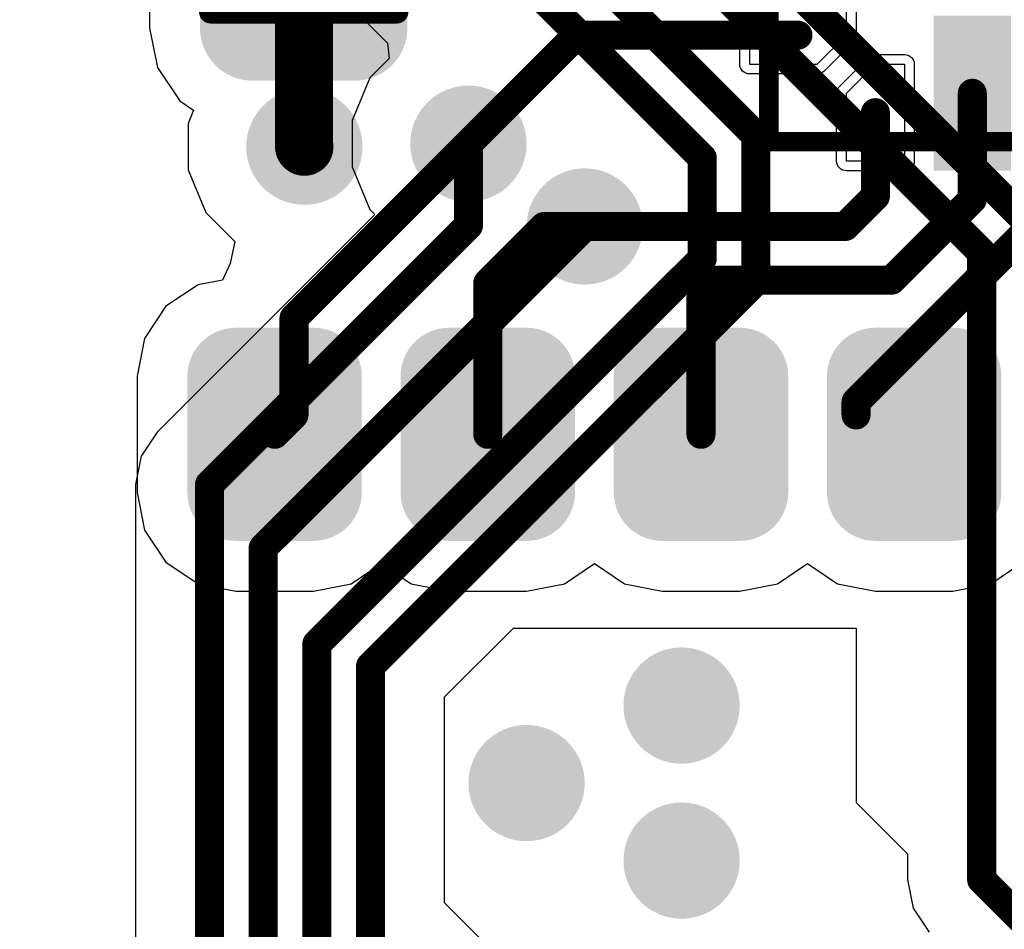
# Model space of a CAD drawing. Header units: inches. Extents: x 0 to 41, y 0 to 25.4.
# Tile 14 of 18: x 25.4 to 30.5, y 16.2 to 20.9. Entities that reach past the tile are written whole.
import ezdxf

# ---------------------------------------------------------------- set-up
doc = ezdxf.new("R2010")
doc.units = ezdxf.units.IN
for name, color, linetype in [('BOTTOM', 5, 'Continuous'), ('TOP', 1, 'Continuous'), ('Top Assembly', 56, 'Continuous'), ('Top Overlay', 2, 'Continuous'), ('Top Solder', 216, 'Continuous'), ('Via Holes', 16, 'Continuous')]:
    doc.layers.add(name, color=color, linetype=linetype)

# ---------------------------------------------------------------- blocks, each defined once
blk = doc.blocks.new('CAP_0603_3378')
at = {"layer": 'TOP'}
h = blk.add_hatch(color=1, dxfattribs=at)
edge = h.paths.add_edge_path()
edge.add_arc((-0.5369, -0.2631), 0.2219, 270, 360)
edge.add_line((-0.315, -0.2631), (-0.315, 0.2631))
edge.add_arc((-0.5369, 0.2631), 0.2219, 0, 90)
edge.add_line((-0.5369, 0.485), (-0.9632, 0.485))
edge.add_arc((-0.9632, 0.2631), 0.2219, 90, 180)
edge.add_line((-1.185, 0.2631), (-1.185, -0.2631))
edge.add_arc((-0.9632, -0.2631), 0.2219, 180, 270)
edge.add_line((-0.9632, -0.485), (-0.5369, -0.485))
h = blk.add_hatch(color=1, dxfattribs=at)
edge = h.paths.add_edge_path()
edge.add_arc((0.5369, 0.2631), 0.2219, 90, 180)
edge.add_line((0.315, 0.2631), (0.315, -0.2631))
edge.add_arc((0.5369, -0.2631), 0.2219, 180, 270)
edge.add_line((0.5369, -0.485), (0.9632, -0.485))
edge.add_arc((0.9632, -0.2631), 0.2219, 270, 360)
edge.add_line((1.185, -0.2631), (1.185, 0.2631))
edge.add_arc((0.9632, 0.2631), 0.2219, 0, 90)
edge.add_line((0.9632, 0.485), (0.5369, 0.485))
at = {"layer": 'Top Solder'}
h = blk.add_hatch(color=216, dxfattribs=at)
edge = h.paths.add_edge_path()
edge.add_arc((-0.5369, -0.2631), 0.2719, 270, 360)
edge.add_line((-0.265, -0.2631), (-0.265, 0.2631))
edge.add_arc((-0.5369, 0.2631), 0.2719, 0, 90)
edge.add_line((-0.5369, 0.535), (-0.9632, 0.535))
edge.add_arc((-0.9632, 0.2631), 0.2719, 90, 180)
edge.add_line((-1.235, 0.2631), (-1.235, -0.2631))
edge.add_arc((-0.9632, -0.2631), 0.2719, 180, 270)
edge.add_line((-0.9632, -0.535), (-0.5369, -0.535))
h = blk.add_hatch(color=216, dxfattribs=at)
edge = h.paths.add_edge_path()
edge.add_arc((0.5369, 0.2631), 0.2719, 90, 180)
edge.add_line((0.265, 0.2631), (0.265, -0.2631))
edge.add_arc((0.5369, -0.2631), 0.2719, 180, 270)
edge.add_line((0.5369, -0.535), (0.9632, -0.535))
edge.add_arc((0.9632, -0.2631), 0.2719, 270, 360)
edge.add_line((1.235, -0.2631), (1.235, 0.2631))
edge.add_arc((0.9632, 0.2631), 0.2719, 0, 90)
edge.add_line((0.9632, 0.535), (0.5369, 0.535))
at = {"layer": 'Top Assembly', "const_width": 0.12}
for points in [[(-0.88, 0.48), (0.88, 0.48)], [(-0.88, 0.48), (-0.88, -0.48)], [(0.88, 0.48), (0.88, -0.48)], [(-0.88, -0.48), (0.88, -0.48)]]:
    blk.add_lwpolyline(points, dxfattribs=at)
at = {"layer": 'Top Assembly', "const_width": 0.06}
for points in [[(-0.91, 0.48, 1), (-0.85, 0.48, 1)], [(-0.91, 0.48, 1), (-0.85, 0.48, 1)], [(0.85, 0.48, 1), (0.91, 0.48, 1)], [(0.85, 0.48, 1), (0.91, 0.48, 1)], [(-0.91, -0.48, 1), (-0.85, -0.48, 1)], [(-0.91, -0.48, 1), (-0.85, -0.48, 1)], [(0.85, -0.48, 1), (0.91, -0.48, 1)], [(0.85, -0.48, 1), (0.91, -0.48, 1)]]:
    blk.add_lwpolyline(points, format="xyb", close=True, dxfattribs=at)
blk = doc.blocks.new('UFQFPN20_3385')
at = {"layer": 'TOP'}
for points in [[(-0.65, 1.65), (-0.35, 1.65), (-0.35, 0.95), (-0.65, 0.95)], [(-0.15, 1.65), (0.15, 1.65), (0.15, 0.95), (-0.15, 0.95)], [(0.35, 1.65), (0.65, 1.65), (0.65, 0.95), (0.35, 0.95)], [(-1.65, 0.35), (-1.65, 0.65), (-0.95, 0.65), (-0.95, 0.35)], [(0.95, 0.35), (0.95, 0.65), (1.65, 0.65), (1.65, 0.35)], [(-1.65, -0.15), (-1.65, 0.15), (-0.95, 0.15), (-0.95, -0.15)], [(0.95, -0.15), (0.95, 0.15), (1.65, 0.15), (1.65, -0.15)], [(-1.65, -0.65), (-1.65, -0.35), (-0.95, -0.35), (-0.95, -0.65)], [(0.95, -0.65), (0.95, -0.35), (1.65, -0.35), (1.65, -0.65)], [(-0.65, -0.95), (-0.35, -0.95), (-0.35, -1.65), (-0.65, -1.65)], [(-0.15, -0.95), (0.15, -0.95), (0.15, -1.65), (-0.15, -1.65)], [(0.35, -0.95), (0.65, -0.95), (0.65, -1.65), (0.35, -1.65)]]:
    blk.add_hatch(color=1, dxfattribs=at).paths.add_polyline_path(points)
at = {"layer": 'Top Assembly'}
blk.add_hatch(color=56, dxfattribs=at).paths.add_polyline_path([(-1.5499, 0.5995), (-0.5999, 0.5995), (-0.5999, 1.5495), (-1.5499, 1.5495)])
at = {"layer": 'Top Solder'}
for points in [[(-0.7, 1.7), (-0.3, 1.7), (-0.3, 0.9), (-0.7, 0.9)], [(-0.2, 1.7), (0.2, 1.7), (0.2, 0.9), (-0.2, 0.9)], [(0.3, 1.7), (0.7, 1.7), (0.7, 0.9), (0.3, 0.9)], [(-1.7, 0.3), (-1.7, 0.7), (-0.9, 0.7), (-0.9, 0.3)], [(0.9, 0.3), (0.9, 0.7), (1.7, 0.7), (1.7, 0.3)], [(-1.7, -0.2), (-1.7, 0.2), (-0.9, 0.2), (-0.9, -0.2)], [(0.9, -0.2), (0.9, 0.2), (1.7, 0.2), (1.7, -0.2)], [(-1.7, -0.7), (-1.7, -0.3), (-0.9, -0.3), (-0.9, -0.7)], [(0.9, -0.7), (0.9, -0.3), (1.7, -0.3), (1.7, -0.7)], [(-0.7, -0.9), (-0.3, -0.9), (-0.3, -1.7), (-0.7, -1.7)], [(-0.2, -0.9), (0.2, -0.9), (0.2, -1.7), (-0.2, -1.7)], [(0.3, -0.9), (0.7, -0.9), (0.7, -1.7), (0.3, -1.7)]]:
    blk.add_hatch(color=216, dxfattribs=at).paths.add_polyline_path(points)
at = {"layer": 'TOP'}
for p, q in [((-1.15, 1.65), (-1.15, 1.3)), ((-0.85, 1.65), (-1.15, 1.65)), ((-0.85, 1.15), (-0.85, 1.65)), ((0.85, 1.15), (0.85, 1.65)), ((0.85, 1.65), (1.15, 1.65)), ((1.15, 1.65), (1.15, 1.3)), ((-1.15, 1.3), (-1, 1.15)), ((1.15, 1.3), (1, 1.15)), ((-1.65, 0.85), (-1.65, 1.15)), ((-1.65, 1.15), (-1.3, 1.15)), ((-1.3, 1.15), (-1.15, 1)), ((-1, 1.15), (-0.85, 1.15)), ((1, 1.15), (0.85, 1.15)), ((1.15, 1), (1.3, 1.15)), ((1.3, 1.15), (1.65, 1.15)), ((1.65, 1.15), (1.65, 0.85)), ((-1.15, 1), (-1.15, 0.85)), ((1.15, 0.85), (1.15, 1)), ((-1.15, 0.85), (-1.65, 0.85)), ((1.65, 0.85), (1.15, 0.85)), ((-1.15, -0.85), (-1.65, -0.85)), ((-1.65, -0.85), (-1.65, -1.15)), ((-1.15, -1), (-1.15, -0.85)), ((1.15, -0.85), (1.65, -0.85)), ((1.15, -1), (1.15, -0.85)), ((1.65, -0.85), (1.65, -1.15)), ((-1.3, -1.15), (-1.15, -1)), ((1.3, -1.15), (1.15, -1)), ((-1.65, -1.15), (-1.3, -1.15)), ((-1.15, -1.3), (-1, -1.15)), ((-1, -1.15), (-0.85, -1.15)), ((-0.85, -1.15), (-0.85, -1.65)), ((0.85, -1.65), (0.85, -1.15)), ((0.85, -1.15), (1, -1.15)), ((1, -1.15), (1.15, -1.3)), ((1.65, -1.15), (1.3, -1.15)), ((-1.15, -1.65), (-1.15, -1.3)), ((1.15, -1.3), (1.15, -1.65)), ((-0.85, -1.65), (-1.15, -1.65)), ((1.15, -1.65), (0.85, -1.65))]:
    blk.add_line(p, q, dxfattribs=at)
at = {"layer": 'Top Assembly', "const_width": 0.1}
for points in [[(-1.55, -1.55), (-1.55, 1.55)], [(-1.55, 1.55), (1.55, 1.55)], [(1.55, -1.55), (1.55, 1.55)], [(-1.55, -1.55), (1.55, -1.55)]]:
    blk.add_lwpolyline(points, dxfattribs=at)
at = {"layer": 'Top Assembly', "const_width": 0.05}
for points in [[(-1.575, 1.55, 1), (-1.525, 1.55, 1)], [(-1.575, 1.55, 1), (-1.525, 1.55, 1)], [(1.525, 1.55, 1), (1.575, 1.55, 1)], [(1.525, 1.55, 1), (1.575, 1.55, 1)], [(-1.575, -1.55, 1), (-1.525, -1.55, 1)], [(-1.575, -1.55, 1), (-1.525, -1.55, 1)], [(1.525, -1.55, 1), (1.575, -1.55, 1)], [(1.525, -1.55, 1), (1.575, -1.55, 1)]]:
    blk.add_lwpolyline(points, format="xyb", close=True, dxfattribs=at)
at = {"layer": 'Top Overlay'}
for points, const_width in [([(-1.753, 1.778, 1), (-1.803, 1.778, 1)], 0.25), ([(-1.8655, 1.778, 1), (-1.7405, 1.778, 1)], 0.125), ([(-1.8155, 1.778, 1), (-1.6905, 1.778, 1)], 0.125)]:
    blk.add_lwpolyline(points, format="xyb", close=True, dxfattribs=dict(at, const_width=const_width))
at = {"layer": 'Top Solder'}
for p, q in [((-1.1964, 1.6692), (-1.1918, 1.6779)), ((-1.1918, 1.6779), (-1.1855, 1.6855)), ((-1.1855, 1.6855), (-1.1779, 1.6918)), ((-1.1779, 1.6918), (-1.1692, 1.6964)), ((-1.1692, 1.6964), (-1.1598, 1.6993)), ((-1.1598, 1.6993), (-1.15, 1.7002)), ((-1.15, 1.7002), (-0.85, 1.7002)), ((-0.85, 1.7002), (-0.8402, 1.6993)), ((-0.8402, 1.6993), (-0.8308, 1.6964)), ((-0.8308, 1.6964), (-0.8221, 1.6918)), ((-0.8221, 1.6918), (-0.8145, 1.6855)), ((-0.8145, 1.6855), (-0.8082, 1.6779)), ((-0.8082, 1.6779), (-0.8036, 1.6692)), ((0.8036, 1.6692), (0.8082, 1.6779)), ((0.8082, 1.6779), (0.8145, 1.6855)), ((0.8145, 1.6855), (0.8221, 1.6918)), ((0.8221, 1.6918), (0.8308, 1.6964)), ((0.8308, 1.6964), (0.8402, 1.6993)), ((0.8402, 1.6993), (0.85, 1.7002)), ((0.85, 1.7002), (1.15, 1.7002)), ((1.15, 1.7002), (1.1598, 1.6993)), ((1.1598, 1.6993), (1.1692, 1.6964)), ((1.1692, 1.6964), (1.1779, 1.6918)), ((1.1779, 1.6918), (1.1855, 1.6855)), ((1.1855, 1.6855), (1.1918, 1.6779)), ((1.1918, 1.6779), (1.1964, 1.6692)), ((-1.2002, 1.65), (-1.1993, 1.6598)), ((-1.2002, 1.3), (-1.2002, 1.65)), ((-1.1993, 1.6598), (-1.1964, 1.6692)), ((-0.8036, 1.6692), (-0.8007, 1.6598)), ((-0.8007, 1.6598), (-0.7998, 1.65)), ((-0.7998, 1.65), (-0.7998, 1.15)), ((0.7998, 1.65), (0.8007, 1.6598)), ((0.7998, 1.15), (0.7998, 1.65)), ((0.8007, 1.6598), (0.8036, 1.6692)), ((1.1964, 1.6692), (1.1993, 1.6598)), ((1.1993, 1.6598), (1.2002, 1.65)), ((1.2002, 1.65), (1.2002, 1.3)), ((-1.1998, 1.2951), (-1.2002, 1.3)), ((-1.2002, 1.3), (-1.2002, 1.3)), ((-1.1993, 1.2902), (-1.1998, 1.2951)), ((-1.1971, 1.283), (-1.1993, 1.2902)), ((-1.1964, 1.2808), (-1.1971, 1.283)), ((-1.1918, 1.2721), (-1.1964, 1.2808)), ((-1.1855, 1.2645), (-1.1918, 1.2721)), ((1.1918, 1.2721), (1.1855, 1.2645)), ((1.1964, 1.2808), (1.1918, 1.2721)), ((1.1971, 1.283), (1.1964, 1.2808)), ((1.1993, 1.2902), (1.1971, 1.283)), ((1.1998, 1.2951), (1.1993, 1.2902)), ((1.2002, 1.3), (1.1998, 1.2951)), ((1.2002, 1.3), (1.2002, 1.3)), ((-1.0355, 1.1145), (-1.1855, 1.2645)), ((1.1855, 1.2645), (1.0355, 1.1145)), ((-1.6993, 1.1598), (-1.6964, 1.1692)), ((-1.6964, 1.1692), (-1.6918, 1.1779)), ((-1.6918, 1.1779), (-1.6855, 1.1855)), ((-1.6855, 1.1855), (-1.6779, 1.1918)), ((-1.6779, 1.1918), (-1.6692, 1.1964)), ((-1.6692, 1.1964), (-1.6598, 1.1993)), ((-1.6598, 1.1993), (-1.65, 1.2002)), ((-1.65, 1.2002), (-1.3, 1.2002)), ((-1.3, 1.2002), (-1.2951, 1.1998)), ((-1.3, 1.2002), (-1.3, 1.2002)), ((-1.2951, 1.1998), (-1.2902, 1.1993)), ((-1.2902, 1.1993), (-1.283, 1.1971)), ((-1.283, 1.1971), (-1.2808, 1.1964)), ((-1.2808, 1.1964), (-1.2721, 1.1918)), ((-1.2721, 1.1918), (-1.2645, 1.1855)), ((-1.2645, 1.1855), (-1.1145, 1.0355)), ((1.1145, 1.0355), (1.2645, 1.1855)), ((1.2645, 1.1855), (1.2721, 1.1918)), ((1.2645, 1.1855), (1.2645, 1.1855)), ((1.2721, 1.1918), (1.2808, 1.1964)), ((1.2808, 1.1964), (1.2902, 1.1993)), ((1.2902, 1.1993), (1.3, 1.2002)), ((1.3, 1.2002), (1.65, 1.2002)), ((1.65, 1.2002), (1.6598, 1.1993)), ((1.6598, 1.1993), (1.6692, 1.1964)), ((1.6692, 1.1964), (1.6779, 1.1918)), ((1.6779, 1.1918), (1.6855, 1.1855)), ((1.6855, 1.1855), (1.6918, 1.1779)), ((1.6918, 1.1779), (1.6964, 1.1692)), ((1.6964, 1.1692), (1.6993, 1.1598)), ((-1.7002, 1.15), (-1.6993, 1.1598)), ((-1.7002, 0.85), (-1.7002, 1.15)), ((-0.8082, 1.1221), (-0.8145, 1.1145)), ((-0.8036, 1.1308), (-0.8082, 1.1221)), ((-0.8007, 1.1402), (-0.8036, 1.1308)), ((-0.7998, 1.15), (-0.8007, 1.1402)), ((0.8007, 1.1402), (0.7998, 1.15)), ((0.8036, 1.1308), (0.8007, 1.1402)), ((0.8082, 1.1221), (0.8036, 1.1308)), ((0.8145, 1.1145), (0.8082, 1.1221)), ((1.6993, 1.1598), (1.7002, 1.15)), ((1.7002, 1.15), (1.7002, 0.85)), ((-1.0279, 1.1082), (-1.0355, 1.1145)), ((-1.0355, 1.1145), (-1.0355, 1.1145)), ((-1.0192, 1.1036), (-1.0279, 1.1082)), ((-1.0098, 1.1007), (-1.0192, 1.1036)), ((-1, 1.0998), (-1.0098, 1.1007)), ((-0.85, 1.0998), (-1, 1.0998)), ((-0.8402, 1.1007), (-0.85, 1.0998)), ((-0.8308, 1.1036), (-0.8402, 1.1007)), ((-0.8221, 1.1082), (-0.8308, 1.1036)), ((-0.8145, 1.1145), (-0.8221, 1.1082)), ((0.8221, 1.1082), (0.8145, 1.1145)), ((0.8308, 1.1036), (0.8221, 1.1082)), ((0.8402, 1.1007), (0.8308, 1.1036)), ((0.85, 1.0998), (0.8402, 1.1007)), ((1, 1.0998), (0.85, 1.0998)), ((1.0098, 1.1007), (1, 1.0998)), ((1.0192, 1.1036), (1.0098, 1.1007)), ((1.0279, 1.1082), (1.0192, 1.1036)), ((1.0355, 1.1145), (1.0279, 1.1082)), ((1.0355, 1.1145), (1.0355, 1.1145)), ((-1.1145, 1.0355), (-1.1145, 1.0355)), ((-1.1145, 1.0355), (-1.1082, 1.0279)), ((-1.1082, 1.0279), (-1.1036, 1.0192)), ((-1.1036, 1.0192), (-1.1007, 1.0098)), ((1.1007, 1.0098), (1.1029, 1.017)), ((1.1029, 1.017), (1.1036, 1.0192)), ((1.1036, 1.0192), (1.1082, 1.0279)), ((1.1082, 1.0279), (1.1145, 1.0355)), ((-1.1007, 1.0098), (-1.0998, 1)), ((-1.0998, 1), (-1.0998, 0.85)), ((1.0998, 1), (1.1002, 1.0049)), ((1.0998, 0.85), (1.0998, 1)), ((1.0998, 1), (1.0998, 1)), ((1.1002, 1.0049), (1.1007, 1.0098)), ((-1.6993, 0.8402), (-1.7002, 0.85)), ((-1.6964, 0.8308), (-1.6993, 0.8402)), ((-1.6918, 0.8221), (-1.6964, 0.8308)), ((-1.6855, 0.8145), (-1.6918, 0.8221)), ((-1.6779, 0.8082), (-1.6855, 0.8145)), ((-1.1145, 0.8145), (-1.1221, 0.8082)), ((-1.1082, 0.8221), (-1.1145, 0.8145)), ((-1.1036, 0.8308), (-1.1082, 0.8221)), ((-1.1007, 0.8402), (-1.1036, 0.8308)), ((-1.0998, 0.85), (-1.1007, 0.8402)), ((1.1007, 0.8402), (1.0998, 0.85)), ((1.1036, 0.8308), (1.1007, 0.8402)), ((1.1082, 0.8221), (1.1036, 0.8308)), ((1.1145, 0.8145), (1.1082, 0.8221)), ((1.1221, 0.8082), (1.1145, 0.8145)), ((1.6855, 0.8145), (1.6779, 0.8082)), ((1.6918, 0.8221), (1.6855, 0.8145)), ((1.6964, 0.8308), (1.6918, 0.8221)), ((1.6993, 0.8402), (1.6964, 0.8308)), ((1.7002, 0.85), (1.6993, 0.8402)), ((-1.6692, 0.8036), (-1.6779, 0.8082)), ((-1.6598, 0.8007), (-1.6692, 0.8036)), ((-1.65, 0.7998), (-1.6598, 0.8007)), ((-1.15, 0.7998), (-1.65, 0.7998)), ((-1.1402, 0.8007), (-1.15, 0.7998)), ((-1.1308, 0.8036), (-1.1402, 0.8007)), ((-1.1221, 0.8082), (-1.1308, 0.8036)), ((1.1308, 0.8036), (1.1221, 0.8082)), ((1.1402, 0.8007), (1.1308, 0.8036)), ((1.15, 0.7998), (1.1402, 0.8007)), ((1.65, 0.7998), (1.15, 0.7998)), ((1.6598, 0.8007), (1.65, 0.7998)), ((1.6692, 0.8036), (1.6598, 0.8007)), ((1.6779, 0.8082), (1.6692, 0.8036)), ((-1.6855, -0.8145), (-1.6779, -0.8082)), ((-1.6779, -0.8082), (-1.6692, -0.8036)), ((-1.6692, -0.8036), (-1.6598, -0.8007)), ((-1.6598, -0.8007), (-1.65, -0.7998)), ((-1.65, -0.7998), (-1.15, -0.7998)), ((-1.15, -0.7998), (-1.1402, -0.8007)), ((-1.1402, -0.8007), (-1.1308, -0.8036)), ((-1.1308, -0.8036), (-1.1221, -0.8082)), ((-1.1221, -0.8082), (-1.1145, -0.8145)), ((1.1145, -0.8145), (1.1221, -0.8082)), ((1.1221, -0.8082), (1.1308, -0.8036)), ((1.1308, -0.8036), (1.1402, -0.8007)), ((1.1402, -0.8007), (1.15, -0.7998)), ((1.15, -0.7998), (1.65, -0.7998)), ((1.65, -0.7998), (1.6598, -0.8007)), ((1.6598, -0.8007), (1.6692, -0.8036)), ((1.6692, -0.8036), (1.6779, -0.8082)), ((1.6779, -0.8082), (1.6855, -0.8145)), ((-1.7002, -0.85), (-1.6993, -0.8402)), ((-1.7002, -1.15), (-1.7002, -0.85)), ((-1.6993, -0.8402), (-1.6964, -0.8308)), ((-1.6964, -0.8308), (-1.6918, -0.8221)), ((-1.6918, -0.8221), (-1.6855, -0.8145)), ((-1.1145, -0.8145), (-1.1082, -0.8221)), ((-1.1082, -0.8221), (-1.1036, -0.8308)), ((-1.1036, -0.8308), (-1.1007, -0.8402)), ((-1.1007, -0.8402), (-1.0998, -0.85)), ((-1.0998, -0.85), (-1.0998, -1)), ((1.0998, -0.85), (1.1007, -0.8402)), ((1.0998, -1), (1.0998, -0.85)), ((1.1007, -0.8402), (1.1036, -0.8308)), ((1.1036, -0.8308), (1.1082, -0.8221)), ((1.1082, -0.8221), (1.1145, -0.8145)), ((1.6855, -0.8145), (1.6918, -0.8221)), ((1.6918, -0.8221), (1.6964, -0.8308)), ((1.6964, -0.8308), (1.6993, -0.8402)), ((1.6993, -0.8402), (1.7002, -0.85)), ((1.7002, -0.85), (1.7002, -1.15)), ((-1.1007, -1.0098), (-1.1036, -1.0192)), ((-1.0998, -1), (-1.1007, -1.0098)), ((1.1007, -1.0098), (1.0998, -1)), ((1.1036, -1.0192), (1.1007, -1.0098)), ((-1.1145, -1.0355), (-1.2645, -1.1855)), ((-1.1082, -1.0279), (-1.1145, -1.0355)), ((-1.1145, -1.0355), (-1.1145, -1.0355)), ((-1.1036, -1.0192), (-1.1082, -1.0279)), ((1.1082, -1.0279), (1.1036, -1.0192)), ((1.1145, -1.0355), (1.1082, -1.0279)), ((1.2645, -1.1855), (1.1145, -1.0355)), ((1.1145, -1.0355), (1.1145, -1.0355)), ((-1.1855, -1.2645), (-1.0355, -1.1145)), ((-1.0355, -1.1145), (-1.0279, -1.1082)), ((-1.0355, -1.1145), (-1.0355, -1.1145)), ((-1.0279, -1.1082), (-1.0192, -1.1036)), ((-1.0192, -1.1036), (-1.0098, -1.1007)), ((-1.0098, -1.1007), (-1, -1.0998)), ((-1, -1.0998), (-0.85, -1.0998)), ((-0.85, -1.0998), (-0.8402, -1.1007)), ((-0.8402, -1.1007), (-0.8308, -1.1036)), ((-0.8308, -1.1036), (-0.8221, -1.1082)), ((-0.8221, -1.1082), (-0.8145, -1.1145)), ((-0.8145, -1.1145), (-0.8082, -1.1221)), ((0.8082, -1.1221), (0.8145, -1.1145)), ((0.8145, -1.1145), (0.8221, -1.1082)), ((0.8221, -1.1082), (0.8308, -1.1036)), ((0.8308, -1.1036), (0.8402, -1.1007)), ((0.8402, -1.1007), (0.85, -1.0998)), ((0.85, -1.0998), (1, -1.0998)), ((1, -1.0998), (1.0049, -1.1002)), ((1, -1.0998), (1, -1.0998)), ((1.0049, -1.1002), (1.0098, -1.1007)), ((1.0098, -1.1007), (1.017, -1.1029)), ((1.017, -1.1029), (1.0192, -1.1036)), ((1.0192, -1.1036), (1.0279, -1.1082)), ((1.0279, -1.1082), (1.0355, -1.1145)), ((1.0355, -1.1145), (1.1855, -1.2645)), ((-1.6993, -1.1598), (-1.7002, -1.15)), ((-1.6964, -1.1692), (-1.6993, -1.1598)), ((-0.8082, -1.1221), (-0.8036, -1.1308)), ((-0.8036, -1.1308), (-0.8007, -1.1402)), ((-0.8007, -1.1402), (-0.7998, -1.15)), ((-0.7998, -1.15), (-0.7998, -1.65)), ((0.7998, -1.15), (0.8007, -1.1402)), ((0.7998, -1.65), (0.7998, -1.15)), ((0.8007, -1.1402), (0.8036, -1.1308)), ((0.8036, -1.1308), (0.8082, -1.1221)), ((1.6993, -1.1598), (1.6964, -1.1692)), ((1.7002, -1.15), (1.6993, -1.1598)), ((-1.6918, -1.1779), (-1.6964, -1.1692)), ((-1.6855, -1.1855), (-1.6918, -1.1779)), ((-1.6779, -1.1918), (-1.6855, -1.1855)), ((-1.6692, -1.1964), (-1.6779, -1.1918)), ((-1.6598, -1.1993), (-1.6692, -1.1964)), ((-1.65, -1.2002), (-1.6598, -1.1993)), ((-1.3, -1.2002), (-1.65, -1.2002)), ((-1.2951, -1.1998), (-1.3, -1.2002)), ((-1.3, -1.2002), (-1.3, -1.2002)), ((-1.2902, -1.1993), (-1.2951, -1.1998)), ((-1.283, -1.1971), (-1.2902, -1.1993)), ((-1.2808, -1.1964), (-1.283, -1.1971)), ((-1.2721, -1.1918), (-1.2808, -1.1964)), ((-1.2645, -1.1855), (-1.2721, -1.1918)), ((1.2721, -1.1918), (1.2645, -1.1855)), ((1.2808, -1.1964), (1.2721, -1.1918)), ((1.283, -1.1971), (1.2808, -1.1964)), ((1.2902, -1.1993), (1.283, -1.1971)), ((1.2951, -1.1998), (1.2902, -1.1993)), ((1.3, -1.2002), (1.2951, -1.1998)), ((1.65, -1.2002), (1.3, -1.2002)), ((1.3, -1.2002), (1.3, -1.2002)), ((1.6598, -1.1993), (1.65, -1.2002)), ((1.6692, -1.1964), (1.6598, -1.1993)), ((1.6779, -1.1918), (1.6692, -1.1964)), ((1.6855, -1.1855), (1.6779, -1.1918)), ((1.6918, -1.1779), (1.6855, -1.1855)), ((1.6964, -1.1692), (1.6918, -1.1779)), ((-1.1918, -1.2721), (-1.1855, -1.2645)), ((1.1855, -1.2645), (1.1855, -1.2645)), ((1.1855, -1.2645), (1.1918, -1.2721)), ((-1.2002, -1.3), (-1.1998, -1.2951)), ((-1.2002, -1.65), (-1.2002, -1.3)), ((-1.2002, -1.3), (-1.2002, -1.3)), ((-1.1998, -1.2951), (-1.1993, -1.2902)), ((-1.1993, -1.2902), (-1.1971, -1.283)), ((-1.1971, -1.283), (-1.1964, -1.2808)), ((-1.1964, -1.2808), (-1.1918, -1.2721)), ((1.1918, -1.2721), (1.1964, -1.2808)), ((1.1964, -1.2808), (1.1993, -1.2902)), ((1.1993, -1.2902), (1.2002, -1.3)), ((1.2002, -1.3), (1.2002, -1.65)), ((-1.1993, -1.6598), (-1.2002, -1.65)), ((-1.1964, -1.6692), (-1.1993, -1.6598)), ((-1.1918, -1.6779), (-1.1964, -1.6692)), ((-0.8036, -1.6692), (-0.8082, -1.6779)), ((-0.8007, -1.6598), (-0.8036, -1.6692)), ((-0.7998, -1.65), (-0.8007, -1.6598)), ((0.8007, -1.6598), (0.7998, -1.65)), ((0.8036, -1.6692), (0.8007, -1.6598)), ((0.8082, -1.6779), (0.8036, -1.6692)), ((1.1964, -1.6692), (1.1918, -1.6779)), ((1.1993, -1.6598), (1.1964, -1.6692)), ((1.2002, -1.65), (1.1993, -1.6598)), ((-1.1855, -1.6855), (-1.1918, -1.6779)), ((-1.1779, -1.6918), (-1.1855, -1.6855)), ((-1.1692, -1.6964), (-1.1779, -1.6918)), ((-1.1598, -1.6993), (-1.1692, -1.6964)), ((-1.15, -1.7002), (-1.1598, -1.6993)), ((-0.85, -1.7002), (-1.15, -1.7002)), ((-0.8402, -1.6993), (-0.85, -1.7002)), ((-0.8308, -1.6964), (-0.8402, -1.6993)), ((-0.8221, -1.6918), (-0.8308, -1.6964)), ((-0.8145, -1.6855), (-0.8221, -1.6918)), ((-0.8082, -1.6779), (-0.8145, -1.6855)), ((0.8145, -1.6855), (0.8082, -1.6779)), ((0.8221, -1.6918), (0.8145, -1.6855)), ((0.8308, -1.6964), (0.8221, -1.6918)), ((0.8402, -1.6993), (0.8308, -1.6964)), ((0.85, -1.7002), (0.8402, -1.6993)), ((1.15, -1.7002), (0.85, -1.7002)), ((1.1598, -1.6993), (1.15, -1.7002)), ((1.1692, -1.6964), (1.1598, -1.6993)), ((1.1779, -1.6918), (1.1692, -1.6964)), ((1.1855, -1.6855), (1.1779, -1.6918)), ((1.1918, -1.6779), (1.1855, -1.6855))]:
    blk.add_line(p, q, dxfattribs=at)

msp = doc.modelspace()

# ---------------------------------------------------------------- hatches: boundary and pattern name
at = {"layer": 'BOTTOM'}
h = msp.add_hatch(color=5, dxfattribs=at)
edge = h.paths.add_edge_path()
edge.add_arc((26.8535, 20.2841), 0.3, 0, 360)
h = msp.add_hatch(color=5, dxfattribs=at)
edge = h.paths.add_edge_path()
edge.add_arc((27.7, 20.3), 0.3, 0, 360)
h = msp.add_hatch(color=5, dxfattribs=at)
edge = h.paths.add_edge_path()
edge.add_arc((28.3, 19.8726), 0.3, 0, 360)
h = msp.add_hatch(color=5, dxfattribs=at)
edge = h.paths.add_edge_path()
edge.add_arc((28.8, 17.4), 0.3, 0, 360)
h = msp.add_hatch(color=5, dxfattribs=at)
edge = h.paths.add_edge_path()
edge.add_arc((28, 17), 0.3, 0, 360)
h = msp.add_hatch(color=5, dxfattribs=at)
edge = h.paths.add_edge_path()
edge.add_arc((28.8, 16.6), 0.3, 0, 360)
at = {"layer": 'TOP'}
h = msp.add_hatch(color=1, dxfattribs=at)
edge = h.paths.add_edge_path()
edge.add_arc((26.8535, 20.2841), 0.3, 0, 360)
h = msp.add_hatch(color=1, dxfattribs=at)
edge = h.paths.add_edge_path()
edge.add_arc((27.7, 20.3), 0.3, 0, 360)
h = msp.add_hatch(color=1, dxfattribs=at)
edge = h.paths.add_edge_path()
edge.add_arc((28.3, 19.8726), 0.3, 0, 360)
h = msp.add_hatch(color=1, dxfattribs=at)
edge = h.paths.add_edge_path()
edge.add_arc((26.9, 18.5), 0.2, 270, 360)
edge.add_line((27.1, 18.5), (27.1, 19.1))
edge.add_arc((26.9, 19.1), 0.2, 0, 90)
edge.add_line((26.9, 19.3), (26.5, 19.3))
edge.add_arc((26.5, 19.1), 0.2, 90, 180)
edge.add_line((26.3, 19.1), (26.3, 18.5))
edge.add_arc((26.5, 18.5), 0.2, 180, 270)
edge.add_line((26.5, 18.3), (26.9, 18.3))
h = msp.add_hatch(color=1, dxfattribs=at)
edge = h.paths.add_edge_path()
edge.add_arc((28, 18.5), 0.2, 270, 360)
edge.add_line((28.2, 18.5), (28.2, 19.1))
edge.add_arc((28, 19.1), 0.2, 0, 90)
edge.add_line((28, 19.3), (27.6, 19.3))
edge.add_arc((27.6, 19.1), 0.2, 90, 180)
edge.add_line((27.4, 19.1), (27.4, 18.5))
edge.add_arc((27.6, 18.5), 0.2, 180, 270)
edge.add_line((27.6, 18.3), (28, 18.3))
h = msp.add_hatch(color=1, dxfattribs=at)
edge = h.paths.add_edge_path()
edge.add_arc((28.7, 19.1), 0.2, 90, 180)
edge.add_line((28.5, 19.1), (28.5, 18.5))
edge.add_arc((28.7, 18.5), 0.2, 180, 270)
edge.add_line((28.7, 18.3), (29.1, 18.3))
edge.add_arc((29.1, 18.5), 0.2, 270, 360)
edge.add_line((29.3, 18.5), (29.3, 19.1))
edge.add_arc((29.1, 19.1), 0.2, 0, 90)
edge.add_line((29.1, 19.3), (28.7, 19.3))
h = msp.add_hatch(color=1, dxfattribs=at)
edge = h.paths.add_edge_path()
edge.add_arc((29.8, 19.1), 0.2, 90, 180)
edge.add_line((29.6, 19.1), (29.6, 18.5))
edge.add_arc((29.8, 18.5), 0.2, 180, 270)
edge.add_line((29.8, 18.3), (30.2, 18.3))
edge.add_arc((30.2, 18.5), 0.2, 270, 360)
edge.add_line((30.4, 18.5), (30.4, 19.1))
edge.add_arc((30.2, 19.1), 0.2, 0, 90)
edge.add_line((30.2, 19.3), (29.8, 19.3))
h = msp.add_hatch(color=1, dxfattribs=at)
edge = h.paths.add_edge_path()
edge.add_arc((28.8, 17.4), 0.3, 0, 360)
h = msp.add_hatch(color=1, dxfattribs=at)
edge = h.paths.add_edge_path()
edge.add_arc((28, 17), 0.3, 0, 360)
h = msp.add_hatch(color=1, dxfattribs=at)
edge = h.paths.add_edge_path()
edge.add_arc((28.8, 16.6), 0.3, 0, 360)
at = {"layer": 'Top Solder'}
h = msp.add_hatch(color=216, dxfattribs=at)
edge = h.paths.add_edge_path()
edge.add_arc((26.9, 18.5), 0.25, 270, 360)
edge.add_line((27.15, 18.5), (27.15, 19.1))
edge.add_arc((26.9, 19.1), 0.25, 0, 90)
edge.add_line((26.9, 19.35), (26.5, 19.35))
edge.add_arc((26.5, 19.1), 0.25, 90, 180)
edge.add_line((26.25, 19.1), (26.25, 18.5))
edge.add_arc((26.5, 18.5), 0.25, 180, 270)
edge.add_line((26.5, 18.25), (26.9, 18.25))
h = msp.add_hatch(color=216, dxfattribs=at)
edge = h.paths.add_edge_path()
edge.add_arc((28, 18.5), 0.25, 270, 360)
edge.add_line((28.25, 18.5), (28.25, 19.1))
edge.add_arc((28, 19.1), 0.25, 0, 90)
edge.add_line((28, 19.35), (27.6, 19.35))
edge.add_arc((27.6, 19.1), 0.25, 90, 180)
edge.add_line((27.35, 19.1), (27.35, 18.5))
edge.add_arc((27.6, 18.5), 0.25, 180, 270)
edge.add_line((27.6, 18.25), (28, 18.25))
h = msp.add_hatch(color=216, dxfattribs=at)
edge = h.paths.add_edge_path()
edge.add_arc((28.7, 19.1), 0.25, 90, 180)
edge.add_line((28.45, 19.1), (28.45, 18.5))
edge.add_arc((28.7, 18.5), 0.25, 180, 270)
edge.add_line((28.7, 18.25), (29.1, 18.25))
edge.add_arc((29.1, 18.5), 0.25, 270, 360)
edge.add_line((29.35, 18.5), (29.35, 19.1))
edge.add_arc((29.1, 19.1), 0.25, 0, 90)
edge.add_line((29.1, 19.35), (28.7, 19.35))
h = msp.add_hatch(color=216, dxfattribs=at)
edge = h.paths.add_edge_path()
edge.add_arc((29.8, 19.1), 0.25, 90, 180)
edge.add_line((29.55, 19.1), (29.55, 18.5))
edge.add_arc((29.8, 18.5), 0.25, 180, 270)
edge.add_line((29.8, 18.25), (30.2, 18.25))
edge.add_arc((30.2, 18.5), 0.25, 270, 360)
edge.add_line((30.45, 18.5), (30.45, 19.1))
edge.add_arc((30.2, 19.1), 0.25, 0, 90)
edge.add_line((30.2, 19.35), (29.8, 19.35))
at = {"layer": 'Via Holes'}
h = msp.add_hatch(color=7, dxfattribs=at)
edge = h.paths.add_edge_path()
edge.add_arc((26.8535, 20.2841), 0.15, 0, 360)
h = msp.add_hatch(color=7, dxfattribs=at)
edge = h.paths.add_edge_path()
edge.add_arc((27.7, 20.3), 0.15, 0, 360)
h = msp.add_hatch(color=7, dxfattribs=at)
edge = h.paths.add_edge_path()
edge.add_arc((28.3, 19.8726), 0.15, 0, 360)
h = msp.add_hatch(color=7, dxfattribs=at)
edge = h.paths.add_edge_path()
edge.add_arc((28.8, 17.4), 0.15, 0, 360)
h = msp.add_hatch(color=7, dxfattribs=at)
edge = h.paths.add_edge_path()
edge.add_arc((28, 17), 0.15, 0, 360)
h = msp.add_hatch(color=7, dxfattribs=at)
edge = h.paths.add_edge_path()
edge.add_arc((28.8, 16.6), 0.15, 0, 360)

# ---------------------------------------------------------------- linework, layer by layer
at = {"layer": 'BOTTOM'}
for p, q in [((25.3846, 22.7167), (27.2833, 20.8181)), ((27.2833, 20.8181), (27.2911, 20.7396)), ((27.2911, 20.7396), (27.1913, 20.6399)), ((27.1913, 20.6399), (27.1, 20.4193)), ((27.1, 20.4193), (27.1, 20.1807)), ((27.1, 20.1807), (27.1913, 19.9601)), ((27.2167, 19.9348), (26.0936, 18.8117)), ((27.1913, 19.9601), (27.2167, 19.9348)), ((26.0936, 18.8117), (26.0107, 18.6877)), ((26.0107, 18.6877), (25.9816, 18.5413)), ((25.9816, 18.5413), (25.9816, 15.2884)), ((27.5773, 17.445), (27.9324, 17.8)), ((27.9324, 17.8), (29.7, 17.8)), ((29.7, 17.8), (29.7, 16.9)), ((27.5773, 16.3827), (27.5773, 17.445)), ((29.7, 16.9), (29.9657, 16.6343)), ((29.9657, 16.6343), (29.9657, 16.5015)), ((29.9657, 16.5015), (29.9948, 16.3552)), ((28.8, 15.1601), (27.5773, 16.3827)), ((29.9948, 16.3552), (30.0777, 16.2311))]:
    msp.add_line(p, q, dxfattribs=at)
at = {"layer": 'BOTTOM', "const_width": 0.15}
for points in [[(28.3832, 22.095), (30.6251, 19.8532)], [(28.2685, 21.818), (30.3481, 19.7384)], [(28.1594, 21.3654), (29.1836, 20.3412)], [(28.0447, 21.0884), (28.9066, 20.2265)], [(27.7, 19.8773), (27.7, 20.3)], [(29.1836, 19.592), (29.1836, 20.3412)], [(28.9066, 19.7067), (28.9066, 20.2265)], [(26.364, 18.5413), (27.7, 19.8773)], [(26.641, 18.2136), (28.3, 19.8726)], [(27.2799, 18.08), (28.9066, 19.7067)], [(30.3481, 16.5015), (30.3481, 19.7384)], [(27.195, 17.6033), (29.1836, 19.592)], [(26.364, 15.2884), (26.364, 18.5413)], [(26.641, 15.5499), (26.641, 18.2136)], [(26.918, 17.7181), (27.2799, 18.08)], [(26.918, 15.6646), (26.918, 17.7181)], [(27.195, 15.7794), (27.195, 17.6033)], [(30.3481, 16.5015), (30.9576, 15.892)]]:
    msp.add_lwpolyline(points, dxfattribs=at)
at = {"layer": 'BOTTOM', "const_width": 0.075}
for points in [[(27.6625, 20.3, 1), (27.7375, 20.3, 1)], [(29.1461, 20.3412, 1), (29.2211, 20.3412, 1)], [(29.1461, 20.3412, 1), (29.2211, 20.3412, 1)], [(28.8691, 20.2265, 1), (28.9441, 20.2265, 1)], [(28.8691, 20.2265, 1), (28.9441, 20.2265, 1)], [(27.6625, 19.8773, 1), (27.7375, 19.8773, 1)], [(27.6625, 19.8773, 1), (27.7375, 19.8773, 1)], [(28.2625, 19.8726, 1), (28.3375, 19.8726, 1)], [(28.8691, 19.7067, 1), (28.9441, 19.7067, 1)], [(28.8691, 19.7067, 1), (28.9441, 19.7067, 1)], [(30.3106, 19.7384, 1), (30.3856, 19.7384, 1)], [(30.3106, 19.7384, 1), (30.3856, 19.7384, 1)], [(29.1461, 19.592, 1), (29.2211, 19.592, 1)], [(29.1461, 19.592, 1), (29.2211, 19.592, 1)], [(26.3265, 18.5413, 1), (26.4015, 18.5413, 1)], [(26.3265, 18.5413, 1), (26.4015, 18.5413, 1)], [(26.6035, 18.2136, 1), (26.6785, 18.2136, 1)], [(26.6035, 18.2136, 1), (26.6785, 18.2136, 1)], [(27.2424, 18.08, 1), (27.3174, 18.08, 1)], [(27.2424, 18.08, 1), (27.3174, 18.08, 1)], [(26.8805, 17.7181, 1), (26.9555, 17.7181, 1)], [(26.8805, 17.7181, 1), (26.9555, 17.7181, 1)], [(27.1575, 17.6033, 1), (27.2325, 17.6033, 1)], [(27.1575, 17.6033, 1), (27.2325, 17.6033, 1)], [(30.3106, 16.5015, 1), (30.3856, 16.5015, 1)], [(30.3106, 16.5015, 1), (30.3856, 16.5015, 1)]]:
    msp.add_lwpolyline(points, format="xyb", close=True, dxfattribs=at)
at = {"layer": 'TOP'}
for p, q in [((26.0548, 21.3232), (26.0548, 20.8969)), ((26.0548, 20.8969), (26.0953, 20.6932)), ((26.0953, 20.6932), (26.2107, 20.5206)), ((26.2107, 20.5206), (26.2823, 20.4728)), ((26.2823, 20.4728), (26.2535, 20.4034)), ((26.2535, 20.4034), (26.2535, 20.1647)), ((26.2535, 20.1647), (26.3449, 19.9442)), ((26.3449, 19.9442), (26.4948, 19.7943)), ((26.4948, 19.7943), (26.4705, 19.6811)), ((26.4705, 19.6811), (26.4316, 19.5962)), ((26.3049, 19.571), (26.1395, 19.4605)), ((26.4316, 19.5962), (26.3049, 19.571)), ((26.1395, 19.4605), (26.029, 19.2951)), ((26.029, 19.2951), (25.9902, 19.1)), ((25.9902, 19.1), (25.9902, 18.5)), ((25.9902, 18.5), (26.029, 18.3049)), ((26.029, 18.3049), (26.1395, 18.1395)), ((26.1395, 18.1395), (26.3049, 18.029)), ((27.0951, 18.029), (27.25, 18.1325)), ((27.25, 18.1325), (27.4049, 18.029)), ((28.1951, 18.029), (28.35, 18.1325)), ((28.35, 18.1325), (28.5049, 18.029)), ((29.2951, 18.029), (29.45, 18.1325)), ((29.45, 18.1325), (29.6049, 18.029)), ((30.3951, 18.029), (30.55, 18.1325)), ((26.3049, 18.029), (26.5, 17.9902)), ((26.5, 17.9902), (26.9, 17.9902)), ((26.9, 17.9902), (27.0951, 18.029)), ((27.4049, 18.029), (27.6, 17.9902)), ((27.6, 17.9902), (28, 17.9902)), ((28, 17.9902), (28.1951, 18.029)), ((28.5049, 18.029), (28.7, 17.9902)), ((28.7, 17.9902), (29.1, 17.9902)), ((29.1, 17.9902), (29.2951, 18.029)), ((29.6049, 18.029), (29.8, 17.9902)), ((29.8, 17.9902), (30.2, 17.9902)), ((30.2, 17.9902), (30.3951, 18.029))]:
    msp.add_line(p, q, dxfattribs=at)
for points, const_width in [([(26.8518, 20.2858), (26.8518, 21.1083)], 0.3), ([(27.7, 20.3), (28.26, 20.86)], 0.15), ([(28.26, 20.86), (29.4, 20.86)], 0.15), ([(30.3, 20.0121), (30.3, 20.56)], 0.15), ([(29.8, 20.0283), (29.8, 20.46)], 0.15), ([(26.8518, 20.2858), (26.8535, 20.2841)], 0.3), ([(26.8, 19.4), (27.7, 20.3)], 0.15), ([(29.7, 18.9676), (30.8, 20.0677)], 0.15), ([(29.6444, 19.8726), (29.8, 20.0283)], 0.15), ([(29.8836, 19.5956), (30.3, 20.0121)], 0.15), ([(27.8, 19.5813), (28.0914, 19.8726)], 0.15), ([(28.0914, 19.8726), (28.3, 19.8726)], 0.15), ([(28.3, 19.8726), (29.6444, 19.8726)], 0.15), ([(28.9, 19.5078), (28.9879, 19.5956)], 0.15), ([(28.9879, 19.5956), (29.8836, 19.5956)], 0.15), ([(27.8, 18.8), (27.8, 19.5813)], 0.15), ([(28.9, 18.8), (28.9, 19.5078)], 0.15), ([(26.8, 18.9), (26.8, 19.4)], 0.15), ([(29.7, 18.9), (29.7, 18.9676)], 0.15), ([(26.7, 18.8), (26.8, 18.9)], 0.15)]:
    msp.add_lwpolyline(points, dxfattribs=dict(at, const_width=const_width))
for points, const_width in [([(28.2225, 20.86, 1), (28.2975, 20.86, 1)], 0.075), ([(28.2225, 20.86, 1), (28.2975, 20.86, 1)], 0.075), ([(29.3625, 20.86, 1), (29.4375, 20.86, 1)], 0.075), ([(30.2625, 20.56, 1), (30.3375, 20.56, 1)], 0.075), ([(29.7625, 20.46, 1), (29.8375, 20.46, 1)], 0.075), ([(26.7768, 20.2858, 1), (26.9268, 20.2858, 1)], 0.15), ([(26.7768, 20.2858, 1), (26.9268, 20.2858, 1)], 0.15), ([(26.7785, 20.2841, 1), (26.9285, 20.2841, 1)], 0.15), ([(27.6625, 20.3, 1), (27.7375, 20.3, 1)], 0.075), ([(27.6625, 20.3, 1), (27.7375, 20.3, 1)], 0.075), ([(29.7625, 20.0283, 1), (29.8375, 20.0283, 1)], 0.075), ([(29.7625, 20.0283, 1), (29.8375, 20.0283, 1)], 0.075), ([(30.2625, 20.0121, 1), (30.3375, 20.0121, 1)], 0.075), ([(30.2625, 20.0121, 1), (30.3375, 20.0121, 1)], 0.075), ([(28.0539, 19.8726, 1), (28.1289, 19.8726, 1)], 0.075), ([(28.0539, 19.8726, 1), (28.1289, 19.8726, 1)], 0.075), ([(28.2625, 19.8726, 1), (28.3375, 19.8726, 1)], 0.075), ([(28.2625, 19.8726, 1), (28.3375, 19.8726, 1)], 0.075), ([(29.6069, 19.8726, 1), (29.6819, 19.8726, 1)], 0.075), ([(29.6069, 19.8726, 1), (29.6819, 19.8726, 1)], 0.075), ([(28.9504, 19.5956, 1), (29.0254, 19.5956, 1)], 0.075), ([(28.9504, 19.5956, 1), (29.0254, 19.5956, 1)], 0.075), ([(29.8461, 19.5956, 1), (29.9211, 19.5956, 1)], 0.075), ([(29.8461, 19.5956, 1), (29.9211, 19.5956, 1)], 0.075), ([(27.7625, 19.5813, 1), (27.8375, 19.5813, 1)], 0.075), ([(27.7625, 19.5813, 1), (27.8375, 19.5813, 1)], 0.075), ([(28.8625, 19.5078, 1), (28.9375, 19.5078, 1)], 0.075), ([(28.8625, 19.5078, 1), (28.9375, 19.5078, 1)], 0.075), ([(26.7625, 19.4, 1), (26.8375, 19.4, 1)], 0.075), ([(26.7625, 19.4, 1), (26.8375, 19.4, 1)], 0.075), ([(29.6625, 18.9676, 1), (29.7375, 18.9676, 1)], 0.075), ([(29.6625, 18.9676, 1), (29.7375, 18.9676, 1)], 0.075), ([(26.7625, 18.9, 1), (26.8375, 18.9, 1)], 0.075), ([(26.7625, 18.9, 1), (26.8375, 18.9, 1)], 0.075), ([(29.6625, 18.9, 1), (29.7375, 18.9, 1)], 0.075), ([(26.6625, 18.8, 1), (26.7375, 18.8, 1)], 0.075), ([(27.7625, 18.8, 1), (27.8375, 18.8, 1)], 0.075), ([(28.8625, 18.8, 1), (28.9375, 18.8, 1)], 0.075)]:
    msp.add_lwpolyline(points, format="xyb", close=True, dxfattribs=dict(at, const_width=const_width))

# ---------------------------------------------------------------- block references
msp.add_blockref('UFQFPN20_3385', (30.8, 21.86))
at = {"rotation": 90}
msp.add_blockref('CAP_0603_3378', (26.85, 21.86), dxfattribs=at)

doc.saveas('drawing.dxf')
